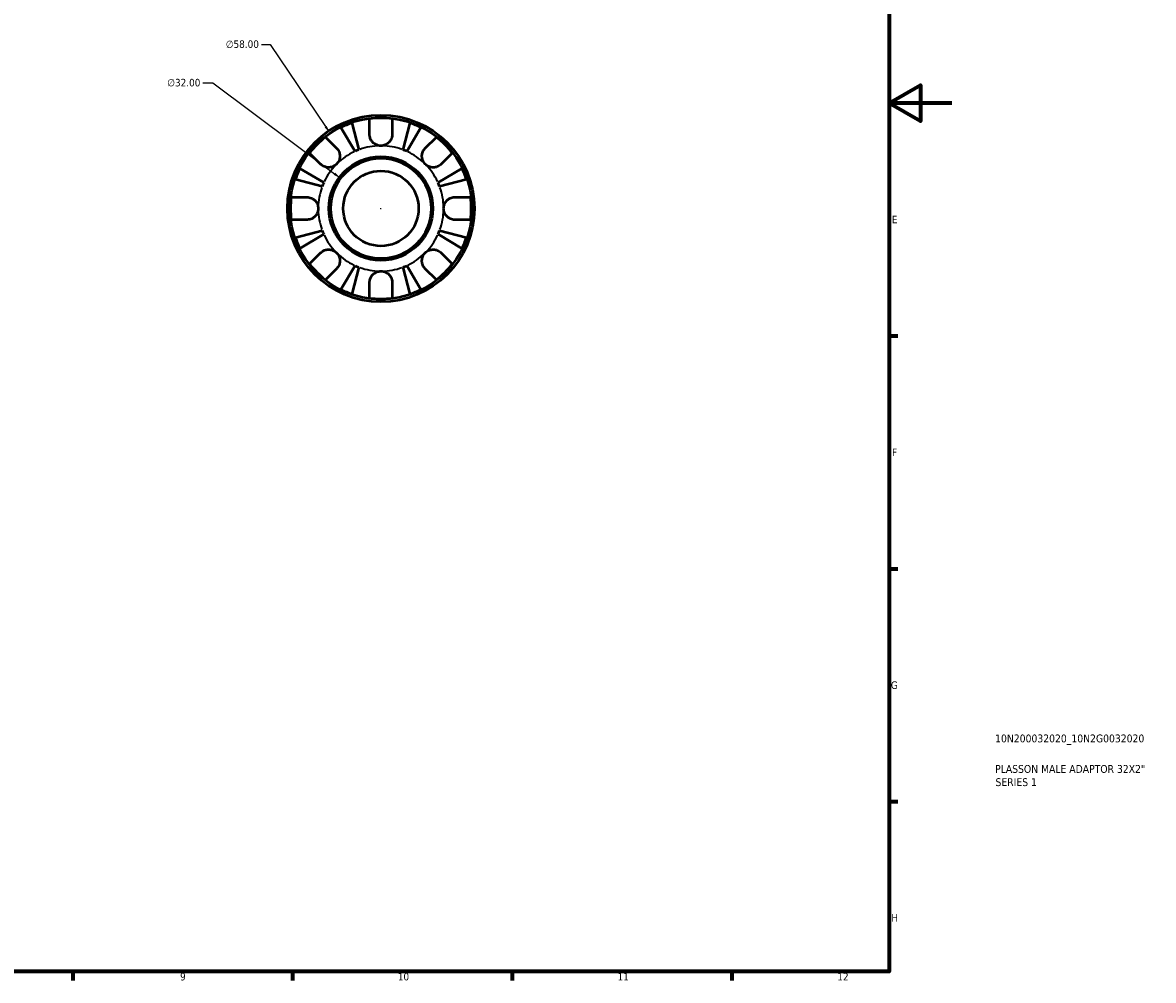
# Model space of a CAD drawing. Header units: millimetres. Extents: x -67 to 905, y -30 to 594.
# Tile 4 of 5: x 545 to 905, y 17 to 323. Entities that reach past the tile are written whole.
import ezdxf

# ---------------------------------------------------------------- set-up
doc = ezdxf.new("R2010")
doc.units = ezdxf.units.MM
for name, color, linetype, lineweight in [('Border (ANSI)', 7, 'Continuous', 70), ('Dimension (ANSI)', 7, 'Continuous', 25), ('Title (ISO)', 7, 'Continuous', 50), ('Visible (ANSI)', 7, 'Continuous', 50), ('Visible Narrow (ANSI)', 7, 'Continuous', 35)]:
    doc.layers.add(name, color=color, linetype=linetype, lineweight=lineweight)
doc.styles.add('Note Text (ANSI)', font='tahoma.ttf')
doc.styles.add('Note Text (ISO)', font='tahoma.ttf')
doc.dimstyles.new('Default - mm (ANSI)', dxfattribs={"dimtxt": 2.4, "dimasz": 2.5, "dimexe": 3.175, "dimexo": 1.6002, "dimgap": 0.8, "dimtad": 0, "dimtoh": 1, "dimrnd": 1e-08, "dimzin": 4, "dimdsep": 46, "dimtxsty": 'Note Text (ANSI)', "dimcen": 0.09, "dimdle": 10, "dimclrd": 256, "dimclre": 256, "dimclrt": 5, "dimadec": 1, "dimazin": 1, "dimtfac": 1.27, "dimtofl": 0, "dimtmove": 0, "dimatfit": 3, "dimfxl": 1, "dimtolj": 1, "dimtzin": 4, "dimlwd": -1, "dimlwe": -1, "dimarcsym": 0})

# ---------------------------------------------------------------- blocks, each defined once
blk = doc.blocks.new('Borders Default Border')
at = {"layer": 'Border (ANSI)'}
for p, q in [((821, 222.75), (823.8, 222.75)), ((821, 148.5), (823.8, 148.5)), ((821, 74.25), (823.8, 74.25)), ((560.67, 20), (560.67, 17.2)), ((630.75, 20), (630.75, 17.2)), ((700.83, 20), (700.83, 17.2)), ((770.92, 20), (770.92, 17.2))]:
    blk.add_line(p, q, dxfattribs=at)
at = {"layer": 'Border (ANSI)', "flags": 128}
for points in [[(20, 20), (20, 574), (821, 574), (821, 20), (20, 20)], [(841, 297), (821, 297), (831, 302.77), (831, 291.23), (821, 297)]]:
    blk.add_lwpolyline(points, dxfattribs=at)
at = {"layer": 'Border (ANSI)', "color": 5, "true_color": 0x0000ff, "char_height": 2.4, "attachment_point": 7, "style": 'Note Text (ANSI)'}
for s, insert in [('E', (821.91, 258.68)), ('F', (821.98, 184.43)), ('G', (821.6, 110.13)), ('H', (821.73, 35.93)), ('9', (594.92, 17.15)), ('10', (664.35, 17.15)), ('11', (734.43, 17.2)), ('12', (804.52, 17.2))]:
    blk.add_mtext(s, dxfattribs=dict(at, insert=insert))
blk = doc.blocks.new('Title Blocks ISO')
at = {"layer": 'Title (ISO)', "color": 232, "true_color": 0xca0064, "style": 'Note Text (ISO)'}
for tag, p in [('PART_NUMBER_001', (33.84, 73.13)), ('DESCRIPTION_001', (33.84, 63.4)), ('DESCRIPTION_002', (33.96, 59.19))]:
    blk.add_attdef(tag, p, '', height=2.5, dxfattribs=at)
blk = doc.blocks.new('*D11')
at = {"layer": 'Defpoints', "color": 0, "transparency": 16777216}
for p in [(646.15, 273), (671.79, 253.85)]:
    blk.add_point(p, dxfattribs=at)
at = {"layer": 'Dimension (ANSI)', "transparency": 16777216}
for p, q in [((602.17, 303.47), (605.34, 303.47)), ((605.34, 303.47), (644.14, 274.5)), ((658.88, 263.43), (659.06, 263.43)), ((658.97, 263.34), (658.97, 263.52))]:
    blk.add_line(p, q, dxfattribs=at)
blk.add_solid([(644.39, 274.83), (643.89, 274.16), (646.15, 273)], dxfattribs=at)
at = {"layer": 'Dimension (ANSI)', "color": 5, "transparency": 16777216, "insert": (590.82, 304.77), "char_height": 2.4, "attachment_point": 1, "style": 'Note Text (ANSI)'}
blk.add_mtext('\\A1;∅32.00', dxfattribs=at)
blk = doc.blocks.new('*D12')
at = {"layer": 'Defpoints', "color": 0, "transparency": 16777216}
for p in [(642.73, 287.46), (675.2, 239.4)]:
    blk.add_point(p, dxfattribs=at)
at = {"layer": 'Dimension (ANSI)', "transparency": 16777216}
for p, q in [((620.84, 315.76), (623.61, 315.76)), ((623.61, 315.76), (641.33, 289.53)), ((658.88, 263.43), (659.06, 263.43)), ((658.97, 263.34), (658.97, 263.52))]:
    blk.add_line(p, q, dxfattribs=at)
blk.add_solid([(641.68, 289.76), (640.99, 289.3), (642.73, 287.46)], dxfattribs=at)
at = {"layer": 'Dimension (ANSI)', "color": 5, "transparency": 16777216, "insert": (609.49, 317.05), "char_height": 2.4, "attachment_point": 1, "style": 'Note Text (ANSI)'}
blk.add_mtext('\\A1;∅58.00', dxfattribs=at)

msp = doc.modelspace()

# ---------------------------------------------------------------- linework, layer by layer
at = {"layer": 'Visible (ANSI)'}
for p, q in [((650.7256, 281.6506), (646.232, 289.2792)), ((649.6914, 290.7121), (651.9082, 282.1404)), ((655.3666, 287.0274), (655.3666, 292.0198)), ((662.5666, 292.0198), (662.5666, 287.0274)), ((666.0251, 282.1404), (668.2419, 290.7121)), ((671.7013, 289.2792), (667.2077, 281.6506)), ((641.2943, 286.1909), (644.8245, 282.6607)), ((673.1088, 282.6607), (676.639, 286.1909)), ((639.7333, 277.5695), (636.2032, 281.0997)), ((681.7301, 281.0997), (678.2, 277.5695)), ((633.1148, 276.162), (640.7434, 271.6684)), ((677.1899, 271.6684), (684.8185, 276.162)), ((640.2536, 270.4858), (631.6819, 272.7026)), ((686.2514, 272.7026), (677.6797, 270.4858)), ((630.3742, 267.0274), (635.3666, 267.0274)), ((682.5666, 267.0274), (687.5591, 267.0274)), ((635.3666, 259.8274), (630.3742, 259.8274)), ((687.5591, 259.8274), (682.5666, 259.8274)), ((631.6819, 254.1521), (640.2536, 256.3689)), ((677.6797, 256.3689), (686.2514, 254.1521)), ((640.7434, 255.1863), (633.1148, 250.6928)), ((684.8185, 250.6928), (677.1899, 255.1863)), ((636.2032, 245.7551), (639.7333, 249.2852)), ((678.2, 249.2852), (681.7301, 245.7551)), ((644.8245, 244.1941), (641.2943, 240.6639)), ((646.232, 237.5756), (650.7256, 245.2042)), ((651.9082, 244.7143), (649.6914, 236.1426)), ((668.2419, 236.1426), (666.0251, 244.7143)), ((667.2077, 245.2042), (671.7013, 237.5756)), ((676.639, 240.6639), (673.1088, 244.1941)), ((655.3666, 234.835), (655.3666, 239.8274)), ((662.5666, 239.8274), (662.5666, 234.835))]:
    msp.add_line(p, q, dxfattribs=at)
for radius in [29.807, 29, 16.58, 16, 12]:
    msp.add_circle((658.9666, 263.4274), radius, dxfattribs=at)
for radius, start, end in [(28.8182, 82.823794, 97.176206), (28.8182, 108.775109, 116.224891), (28.8182, 63.775109, 71.224891), (28.8182, 127.823794, 142.176206), (28.8182, 37.823794, 52.176206), (20, 110.666222, 114.333778), (20, 65.666222, 69.333778), (28.8182, 153.775109, 161.224891), (28.8182, 18.775109, 26.224891), (20, 155.666222, 159.333778), (20, 20.666222, 24.333778), (28.8182, 172.823794, 187.176206), (28.8182, 352.823794, 7.176206), (20, 200.666222, 204.333778), (20, 335.666222, 339.333778), (28.8182, 198.775109, 206.224891), (28.8182, 333.775109, 341.224891), (28.8182, 217.823794, 232.176206), (28.8182, 307.823794, 322.176206), (20, 245.666222, 249.333778), (20, 290.666222, 294.333778), (28.8182, 243.775109, 251.224891), (28.8182, 262.823794, 277.176206), (28.8182, 288.775109, 296.224891)]:
    msp.add_arc((658.9666, 263.4274), radius, start, end, dxfattribs=at)
for points, knots in [([(658.9666, 283.4274), (658.6739, 283.4274), (658.3822, 283.4631), (657.786, 283.6113), (657.4854, 283.7304), (656.8018, 284.1141), (656.4477, 284.4148), (655.9638, 285.017), (655.8023, 285.2834), (655.5979, 285.743), (655.534, 285.9259), (655.4407, 286.2804), (655.409, 286.4508), (655.3742, 286.7572), (655.3666, 286.8929), (655.3666, 287.0274)], [0, 0, 0, 0, 0.087833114, 0.087833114, 0.184354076, 0.184354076, 0.322797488, 0.322797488, 0.417544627, 0.417544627, 0.477749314, 0.477749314, 0.532762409, 0.532762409, 0.576812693, 0.576812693, 0.576812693, 0.576812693]), ([(662.5666, 287.0274), (662.5666, 287.0236), (662.5666, 287.0199), (662.566, 286.8272), (662.5506, 286.6358), (662.4912, 286.2747), (662.4511, 286.1058), (662.3332, 285.7343), (662.2496, 285.5339), (661.9686, 285.0043), (661.7366, 284.6953), (661.1366, 284.121), (660.7624, 283.8756), (659.9136, 283.5219), (659.4429, 283.4274), (658.9666, 283.4274)], [-0.583326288, -0.583326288, -0.583326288, -0.583326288, -0.582068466, -0.582068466, -0.518616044, -0.518616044, -0.462807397, -0.462807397, -0.394732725, -0.394732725, -0.276924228, -0.276924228, -0.142883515, -0.142883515, 0, 0, 0, 0]), ([(644.8245, 282.6607), (644.9131, 282.572), (644.998, 282.478), (645.2226, 282.2001), (645.3517, 282.0056), (645.5772, 281.5787), (645.6709, 281.3473), (645.8367, 280.7671), (645.8842, 280.4145), (645.8712, 279.6079), (645.7799, 279.1627), (645.4273, 278.3057), (645.161, 277.906), (644.8245, 277.5695)], [-0.580048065, -0.580048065, -0.580048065, -0.580048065, -0.538452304, -0.538452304, -0.463837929, -0.463837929, -0.386263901, -0.386263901, -0.278402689, -0.278402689, -0.142779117, -0.142779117, 0, 0, 0, 0]), ([(673.1088, 277.5695), (672.9255, 277.7528), (672.7626, 277.9553), (672.4735, 278.4066), (672.3517, 278.6561), (672.1299, 279.2845), (672.061, 279.6698), (672.049, 280.4235), (672.0989, 280.7844), (672.2708, 281.3697), (672.3654, 281.5991), (672.5928, 282.0239), (672.7234, 282.2181), (672.9453, 282.489), (673.0254, 282.5773), (673.1088, 282.6607)], [0, 0, 0, 0, 0.077749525, 0.077749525, 0.160819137, 0.160819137, 0.277837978, 0.277837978, 0.388289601, 0.388289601, 0.465429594, 0.465429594, 0.540354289, 0.540354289, 0.57953204, 0.57953204, 0.57953204, 0.57953204]), ([(644.8245, 277.5695), (644.6413, 277.3862), (644.4388, 277.2233), (643.9874, 276.9343), (643.7379, 276.8124), (643.1096, 276.5906), (642.7243, 276.5218), (641.9705, 276.5097), (641.6096, 276.5597), (641.0243, 276.7315), (640.795, 276.8261), (640.3702, 277.0536), (640.1759, 277.1842), (639.905, 277.406), (639.8168, 277.4861), (639.7333, 277.5695)], [0, 0, 0, 0, 0.077749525, 0.077749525, 0.160819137, 0.160819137, 0.277837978, 0.277837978, 0.388289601, 0.388289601, 0.465429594, 0.465429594, 0.540354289, 0.540354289, 0.57953204, 0.57953204, 0.57953204, 0.57953204]), ([(678.2, 277.5695), (678.1113, 277.4809), (678.0172, 277.3961), (677.7394, 277.1714), (677.5449, 277.0423), (677.118, 276.8168), (676.8865, 276.7231), (676.3064, 276.5573), (675.9538, 276.5098), (675.1472, 276.5228), (674.702, 276.6141), (673.845, 276.9667), (673.4453, 277.233), (673.1088, 277.5695)], [-0.580048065, -0.580048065, -0.580048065, -0.580048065, -0.538452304, -0.538452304, -0.463837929, -0.463837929, -0.386263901, -0.386263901, -0.278402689, -0.278402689, -0.142779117, -0.142779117, 0, 0, 0, 0]), ([(635.3666, 267.0274), (635.5097, 267.0274), (635.6541, 267.0188), (636.0136, 266.9753), (636.2279, 266.9299), (636.669, 266.7921), (636.893, 266.697), (637.4188, 266.4064), (637.7048, 266.1884), (638.2672, 265.6063), (638.5164, 265.2277), (638.8725, 264.3735), (638.9666, 263.9026), (638.9666, 263.4274)], [-0.576476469, -0.576476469, -0.576476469, -0.576476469, -0.529686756, -0.529686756, -0.460540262, -0.460540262, -0.385624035, -0.385624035, -0.277308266, -0.277308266, -0.142580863, -0.142580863, 0, 0, 0, 0]), ([(678.9666, 263.4274), (678.9666, 263.7076), (678.9994, 263.9869), (679.1344, 264.5552), (679.2417, 264.8404), (679.5998, 265.5185), (679.8925, 265.8808), (680.4873, 266.3834), (680.7545, 266.5536), (681.247, 266.7848), (681.4628, 266.8614), (681.906, 266.9738), (682.1317, 267.008), (682.4262, 267.0253), (682.4966, 267.0274), (682.5666, 267.0274)], [-2.499132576, -2.499132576, -2.499132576, -2.499132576, -2.415054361, -2.415054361, -2.323847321, -2.323847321, -2.184114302, -2.184114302, -2.086747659, -2.086747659, -2.014406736, -2.014406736, -1.939942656, -1.939942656, -1.916375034, -1.916375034, -1.916375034, -1.916375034]), ([(638.9666, 263.4274), (638.9666, 263.1471), (638.9339, 262.8678), (638.7989, 262.2995), (638.6916, 262.0144), (638.3335, 261.3362), (638.0408, 260.9739), (637.446, 260.4713), (637.1788, 260.3011), (636.6863, 260.0699), (636.4705, 259.9934), (636.0273, 259.8809), (635.8015, 259.8467), (635.5071, 259.8294), (635.4367, 259.8274), (635.3666, 259.8274)], [-2.499132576, -2.499132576, -2.499132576, -2.499132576, -2.415054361, -2.415054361, -2.323847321, -2.323847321, -2.184114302, -2.184114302, -2.086747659, -2.086747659, -2.014406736, -2.014406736, -1.939942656, -1.939942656, -1.916375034, -1.916375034, -1.916375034, -1.916375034]), ([(682.5666, 259.8274), (682.4236, 259.8274), (682.2792, 259.8359), (681.9197, 259.8794), (681.7054, 259.9249), (681.2643, 260.0626), (681.0403, 260.1577), (680.5145, 260.4483), (680.2285, 260.6664), (679.6661, 261.2484), (679.4169, 261.627), (679.0608, 262.4812), (678.9666, 262.9521), (678.9666, 263.4274)], [-0.576476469, -0.576476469, -0.576476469, -0.576476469, -0.529686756, -0.529686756, -0.460540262, -0.460540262, -0.385624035, -0.385624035, -0.277308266, -0.277308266, -0.142580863, -0.142580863, 0, 0, 0, 0]), ([(639.7333, 249.2852), (639.822, 249.3739), (639.916, 249.4587), (640.1939, 249.6833), (640.3884, 249.8124), (640.8153, 250.0379), (641.0468, 250.1316), (641.6269, 250.2975), (641.9795, 250.3449), (642.7861, 250.332), (643.2313, 250.2406), (644.0883, 249.888), (644.488, 249.6218), (644.8245, 249.2852)], [-0.580048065, -0.580048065, -0.580048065, -0.580048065, -0.538452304, -0.538452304, -0.463837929, -0.463837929, -0.386263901, -0.386263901, -0.278402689, -0.278402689, -0.142779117, -0.142779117, 0, 0, 0, 0]), ([(644.8245, 249.2852), (645.0078, 249.102), (645.1707, 248.8995), (645.4598, 248.4481), (645.5816, 248.1986), (645.8034, 247.5703), (645.8723, 247.185), (645.8843, 246.4312), (645.8343, 246.0703), (645.6625, 245.485), (645.5679, 245.2557), (645.3405, 244.8309), (645.2099, 244.6367), (644.988, 244.3657), (644.9079, 244.2775), (644.8245, 244.1941)], [0, 0, 0, 0, 0.077749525, 0.077749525, 0.160819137, 0.160819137, 0.277837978, 0.277837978, 0.388289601, 0.388289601, 0.465429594, 0.465429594, 0.540354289, 0.540354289, 0.57953204, 0.57953204, 0.57953204, 0.57953204]), ([(673.1088, 244.1941), (673.0202, 244.2827), (672.9353, 244.3768), (672.7107, 244.6546), (672.5816, 244.8491), (672.3561, 245.2761), (672.2624, 245.5075), (672.0965, 246.0877), (672.0491, 246.4403), (672.0621, 247.2468), (672.1534, 247.692), (672.506, 248.549), (672.7722, 248.9487), (673.1088, 249.2852)], [-0.580048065, -0.580048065, -0.580048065, -0.580048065, -0.538452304, -0.538452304, -0.463837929, -0.463837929, -0.386263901, -0.386263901, -0.278402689, -0.278402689, -0.142779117, -0.142779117, 0, 0, 0, 0]), ([(673.1088, 249.2852), (673.292, 249.4685), (673.4945, 249.6314), (673.9459, 249.9205), (674.1954, 250.0424), (674.8237, 250.2641), (675.209, 250.333), (675.9628, 250.345), (676.3237, 250.2951), (676.909, 250.1233), (677.1383, 250.0287), (677.5631, 249.8012), (677.7574, 249.6706), (678.0283, 249.4487), (678.1165, 249.3686), (678.2, 249.2852)], [0, 0, 0, 0, 0.077749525, 0.077749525, 0.160819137, 0.160819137, 0.277837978, 0.277837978, 0.388289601, 0.388289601, 0.465429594, 0.465429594, 0.540354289, 0.540354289, 0.57953204, 0.57953204, 0.57953204, 0.57953204]), ([(655.3666, 239.8274), (655.3666, 239.9704), (655.3752, 240.1148), (655.4187, 240.4743), (655.4642, 240.6887), (655.6019, 241.1297), (655.697, 241.3537), (655.9876, 241.8795), (656.2056, 242.1655), (656.7877, 242.728), (657.1663, 242.9771), (658.0205, 243.3332), (658.4914, 243.4274), (658.9666, 243.4274)], [-0.576476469, -0.576476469, -0.576476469, -0.576476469, -0.529686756, -0.529686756, -0.460540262, -0.460540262, -0.385624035, -0.385624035, -0.277308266, -0.277308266, -0.142580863, -0.142580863, 0, 0, 0, 0]), ([(658.9666, 243.4274), (659.2469, 243.4274), (659.5262, 243.3946), (660.0945, 243.2596), (660.3796, 243.1523), (661.0578, 242.7943), (661.4201, 242.5015), (661.9227, 241.9068), (662.0929, 241.6395), (662.3241, 241.147), (662.4006, 240.9312), (662.5131, 240.488), (662.5473, 240.2623), (662.5646, 239.9679), (662.5666, 239.8974), (662.5666, 239.8274)], [-2.499132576, -2.499132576, -2.499132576, -2.499132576, -2.415054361, -2.415054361, -2.323847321, -2.323847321, -2.184114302, -2.184114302, -2.086747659, -2.086747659, -2.014406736, -2.014406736, -1.939942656, -1.939942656, -1.916375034, -1.916375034, -1.916375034, -1.916375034])]:
    msp.add_open_spline(points, degree=3, knots=knots, dxfattribs=at)
at = {"layer": 'Visible Narrow (ANSI)'}
for start, end in [(115.367089, 133.966689), (91.033311, 109.632911), (70.367089, 88.966689), (46.033311, 64.632911), (136.033311, 154.632911), (25.367089, 43.966689), (160.367089, 178.966689), (1.033311, 19.632911), (181.033311, 199.632911), (340.367089, 358.966689), (205.367089, 223.966689), (316.033311, 334.632911), (226.033311, 244.632911), (295.367089, 313.966689), (250.367089, 268.966689), (271.033311, 289.632911)]:
    msp.add_arc((658.9666, 263.4274), 20, start, end, dxfattribs=at)

# ---------------------------------------------------------------- block references
msp.add_blockref('Borders Default Border', (0, 0))
msp.add_blockref('Title Blocks ISO', (821, 20)).add_auto_attribs({'PART_NUMBER_001': '10N200032020_10N2G0032020', 'DESCRIPTION_001': 'PLASSON MALE ADAPTOR 32X2"', 'DESCRIPTION_002': 'SERIES 1'})

# ---------------------------------------------------------------- dimensions: what is measured, and where the dimension line sits
at = {"layer": 'Dimension (ANSI)'}
for p1, p2, picture, middle in [((675.2, 239.3966), (642.7333, 287.4582), '*D12', (614.7674, 315.7605)), ((671.7866, 253.854), (646.1467, 273.0007), '*D11', (596.094, 303.4729))]:
    dim = msp.add_diameter_dim_2p(p1=p1, p2=p2, dimstyle='Default - mm (ANSI)', override={"dimgap": 0.8, "dimtih": 1, "dimdec": 2, "dimlfac": 1, "dimtol": 0, "dimlim": 0, "dimtp": 0, "dimtm": 0, "dimtdec": 2}, dxfattribs=at)
    dim.commit()
    dim.dimension.update_dxf_attribs({"geometry": picture, "text_midpoint": middle, "dimtype": 163})

doc.saveas('drawing.dxf')
